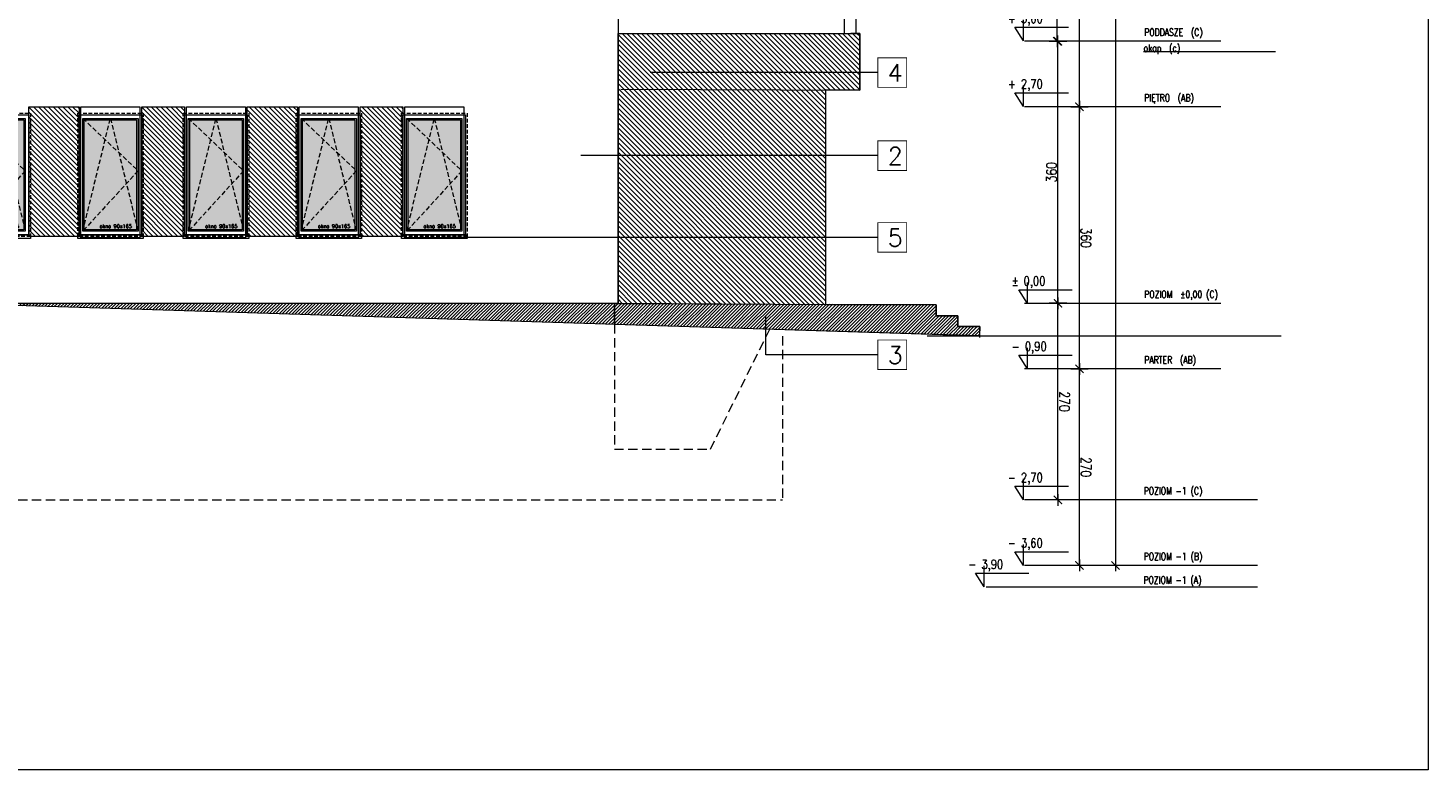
# Model space of a CAD drawing. Header units: millimetres. Extents: x -82287 to 177822, y -399756 to 0.
# Tile 13 of 228: x 51430 to 53354, y -238812 to -237793. Entities that reach past the tile are written whole.
import ezdxf
from ezdxf.enums import TextEntityAlignment as Align

# ---------------------------------------------------------------- set-up
doc = ezdxf.new("R2010")
doc.units = ezdxf.units.MM
doc.header["$MEASUREMENT"] = 0
for name, pattern in [('SUŁOSZOWA - PB 21 03$0$CACHE', [9.525, 6.35, -3.175]), ('SUŁOSZOWA - PB 21 03$0$CARKOVANA', [7.5, 5, -2.5]), ('SUŁOSZOWA - PB 21 03$0$HIDDEN', [9.525, 6.35, -3.175])]:
    doc.linetypes.add(name, pattern=pattern)
doc.layers.get('DEFPOINTS').update_dxf_attribs({"lineweight": 50})
doc.layers.add('FL_XREF', color=252, linetype='Continuous')
for name, color, linetype, lineweight in [('SUŁOSZOWA - PB 21 03$0$! opisy okien elewacja', 251, 'Continuous', 0), ('SUŁOSZOWA - PB 21 03$0$!! 0_ Istn-okna', 251, 'Continuous', 0), ('SUŁOSZOWA - PB 21 03$0$!! 0_ Istn-sciany', 251, 'Continuous', 0), ('SUŁOSZOWA - PB 21 03$0$!! 0_ WIDOK ELEWACJA', 251, 'Continuous', 0), ('SUŁOSZOWA - PB 21 03$0$!! 0_Istn-cienka', 251, 'Continuous', 0), ('SUŁOSZOWA - PB 21 03$0$!! 0_Istn-drzwi', 251, 'Continuous', 0), ('SUŁOSZOWA - PB 21 03$0$!! 0_Opis_pom', 251, 'Continuous', 0), ('SUŁOSZOWA - PB 21 03$0$!! 1_ELEWACJA KOLOR', 251, 'Continuous', 0), ('SUŁOSZOWA - PB 21 03$0$!! 1_Hatch dach', 251, 'Continuous', 0), ('SUŁOSZOWA - PB 21 03$0$!! 1_OPIS POM NOWE', 251, 'Continuous', 0), ('SUŁOSZOWA - PB 21 03$0$!! 2_ELEWACJA COKÓŁ', 251, 'Continuous', 0), ('SUŁOSZOWA - PB 21 03$0$!! 2_NOWE OKNA WIDOk - remont', 251, 'Continuous', 0), ('SUŁOSZOWA - PB 21 03$0$!! 2_TYNK OBRYS', 251, 'Continuous', 0), ('SUŁOSZOWA - PB 21 03$0$!!_1  OPISY ELEWACJE', 251, 'Continuous', 0), ('SUŁOSZOWA - PB 21 03$0$0-rzedne-blok', 251, 'Continuous', 0)]:
    doc.layers.add(name, color=color, linetype=linetype, lineweight=lineweight)
doc.layers.add('SUŁOSZOWA - PB 21 03$0$ND', color=251, linetype='Continuous', lineweight=0, plot=False)
doc.styles.add('SUŁOSZOWA - PB 21 03$0$ARIAL', font='tahoma.ttf')
doc.styles.add('SUŁOSZOWA - PB 21 03$0$DEUTSCH', font='SIMPLEX8')
doc.styles.add('SUŁOSZOWA - PB 21 03$0$SIMPLEX', font='simplex.shx', dxfattribs={"width": 0.77})
doc.styles.add('SUŁOSZOWA - PB 21 03$0$TXT', font='simplex.shx')
doc.dimstyles.new('SUŁOSZOWA - PB 21 03$0$OL PB 100', dxfattribs={"dimscale": 4, "dimtxt": 3.5, "dimasz": 0.2, "dimexe": 10, "dimexo": 10, "dimgap": 0.5, "dimtad": 1, "dimdec": 1, "dimrnd": 0.5, "dimzin": 9, "dimdsep": 46, "dimtxsty": 'SUŁOSZOWA - PB 21 03$0$SIMPLEX', "dimblk": 'SUŁOSZOWA - PB 21 03$0$thick_MSz', "dimcen": 0.05, "dimdle": 8, "dimse1": 1, "dimse2": 1, "dimclrd": 256, "dimclre": 256, "dimclrt": 3, "dimadec": 1, "dimazin": 2, "dimtfac": 1, "dimtdec": 1, "dimtix": 1, "dimtofl": 0, "dimtmove": 2, "dimatfit": 3, "dimldrblk": 'SUŁOSZOWA - PB 21 03$0$thick_MSz', "dimfxl": 10, "dimfxlon": 1, "dimtolj": 1, "dimlwd": -1, "dimlwe": -1, "dimarcsym": 0})
pattern_1 = [(315, (0, 0), (3.36759605, 3.36759605), [])]

# ---------------------------------------------------------------- blocks, each defined once
blk = doc.blocks.new('SUŁOSZOWA - PB 21 03$0$thick_MSz')
for p, q in [((-10, 0), (10, 0)), ((0, 15), (0, -15))]:
    blk.add_line(p, q)
at = {"const_width": 2, "elevation": 2}
blk.add_lwpolyline([(-7.1, -7.1), (7.1, 7.1)], dxfattribs=at)
blk = doc.blocks.new('*D72')
at = {"layer": 'DEFPOINTS', "color": 0, "ltscale": 100, "transparency": 16777216}
for p in [(15576.3, 8739.9), (15576.3, 8648.5), (15846.3, 8648.5)]:
    blk.add_point(p, dxfattribs=at)
at = {"layer": 'SUŁOSZOWA - PB 21 03$0$ND', "ltscale": 100, "transparency": 16777216}
blk.add_line((15845.5, 8739.9), (15577.1, 8739.9), dxfattribs=at)
at = {"layer": 'SUŁOSZOWA - PB 21 03$0$ND', "ltscale": 100, "transparency": 16777216, "xscale": 0.8, "yscale": 0.8, "zscale": 0.8}
for p, rotation in [((15576.3, 8739.9), 180.0000000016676), ((15846.3, 8739.9), 1.667546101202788e-09)]:
    blk.add_blockref('SUŁOSZOWA - PB 21 03$0$thick_MSz', p, dxfattribs=dict(at, rotation=rotation))
at = {"layer": 'SUŁOSZOWA - PB 21 03$0$ND', "color": 3, "ltscale": 100, "transparency": 16777216, "insert": (15711.3, 8748.9), "char_height": 14, "attachment_point": 5, "rotation": 0, "style": 'SUŁOSZOWA - PB 21 03$0$SIMPLEX'}
blk.add_mtext('\\A1;270', dxfattribs=at)
blk = doc.blocks.new('SUŁOSZOWA - PB 21 03$0$D_kota')
for p, q in [((8.7, 0), (8.7, 23)), ((-0.8, 15), (8.7, 15)), ((8.7, 0), (-0.8, 15))]:
    blk.add_line(p, q)
blk.add_lwpolyline([(-0.8, 15), (57.9, 15)])
at = {"style": 'SUŁOSZOWA - PB 21 03$0$DEUTSCH', "width": 0.8}
blk.add_attdef('POZ.ARCH', (7.3, 19.7), '', height=10, dxfattribs=at)
blk = doc.blocks.new('*D73')
at = {"layer": 'DEFPOINTS', "color": 0, "ltscale": 100, "transparency": 16777216}
for p in [(15846.3, 8789.5), (14272.3, 8752.2), (15846.3, 8606.6)]:
    blk.add_point(p, dxfattribs=at)
at = {"layer": 'SUŁOSZOWA - PB 21 03$0$ND', "ltscale": 100, "transparency": 16777216}
blk.add_line((14273.1, 8789.5), (15845.5, 8789.5), dxfattribs=at)
at = {"layer": 'SUŁOSZOWA - PB 21 03$0$ND', "ltscale": 100, "transparency": 16777216, "xscale": 0.8, "yscale": 0.8, "zscale": 0.8}
for p, rotation in [((14272.3, 8789.5), 180.0000000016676), ((15846.3, 8789.5), 1.667517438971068e-09)]:
    blk.add_blockref('SUŁOSZOWA - PB 21 03$0$thick_MSz', p, dxfattribs=dict(at, rotation=rotation))
at = {"layer": 'SUŁOSZOWA - PB 21 03$0$ND', "color": 3, "ltscale": 100, "transparency": 16777216, "insert": (15065.7, 8799.5), "char_height": 14, "attachment_point": 5, "rotation": 0, "style": 'SUŁOSZOWA - PB 21 03$0$SIMPLEX'}
blk.add_mtext('\\A1;1574', dxfattribs=at)
blk = doc.blocks.new('*D74')
at = {"layer": 'DEFPOINTS', "color": 0, "ltscale": 100, "transparency": 16777216}
for p in [(15216.3, 8739.9), (15216.3, 8648.5), (15576.3, 8648.5)]:
    blk.add_point(p, dxfattribs=at)
at = {"layer": 'SUŁOSZOWA - PB 21 03$0$ND', "ltscale": 100, "transparency": 16777216}
blk.add_line((15575.5, 8739.9), (15217.1, 8739.9), dxfattribs=at)
at = {"layer": 'SUŁOSZOWA - PB 21 03$0$ND', "ltscale": 100, "transparency": 16777216, "xscale": 0.8, "yscale": 0.8, "zscale": 0.8}
for p, rotation in [((15216.3, 8739.9), 180.0000000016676), ((15576.3, 8739.9), 1.667546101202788e-09)]:
    blk.add_blockref('SUŁOSZOWA - PB 21 03$0$thick_MSz', p, dxfattribs=dict(at, rotation=rotation))
at = {"layer": 'SUŁOSZOWA - PB 21 03$0$ND', "color": 3, "ltscale": 100, "transparency": 16777216, "insert": (15396.3, 8748.9), "char_height": 14, "attachment_point": 5, "rotation": 0, "style": 'SUŁOSZOWA - PB 21 03$0$SIMPLEX'}
blk.add_mtext('\\A1;360', dxfattribs=at)
blk = doc.blocks.new('*D75')
at = {"layer": 'DEFPOINTS', "color": 0, "ltscale": 100, "transparency": 16777216}
for p in [(14862.3, 8739.9), (14862.3, 8648.6), (15216.3, 8648.5)]:
    blk.add_point(p, dxfattribs=at)
at = {"layer": 'SUŁOSZOWA - PB 21 03$0$ND', "ltscale": 100, "transparency": 16777216}
blk.add_line((15215.5, 8739.9), (14863.1, 8739.9), dxfattribs=at)
at = {"layer": 'SUŁOSZOWA - PB 21 03$0$ND', "ltscale": 100, "transparency": 16777216, "xscale": 0.8, "yscale": 0.8, "zscale": 0.8}
for p, rotation in [((14862.3, 8739.9), 180.0000000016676), ((15216.3, 8739.9), 1.667546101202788e-09)]:
    blk.add_blockref('SUŁOSZOWA - PB 21 03$0$thick_MSz', p, dxfattribs=dict(at, rotation=rotation))
at = {"layer": 'SUŁOSZOWA - PB 21 03$0$ND', "color": 3, "ltscale": 100, "transparency": 16777216, "insert": (15039.3, 8748.9), "char_height": 14, "attachment_point": 5, "rotation": 0, "style": 'SUŁOSZOWA - PB 21 03$0$SIMPLEX'}
blk.add_mtext('\\A1;354', dxfattribs=at)
blk = doc.blocks.new('*D76')
at = {"layer": 'DEFPOINTS', "color": 0, "ltscale": 100, "transparency": 16777216}
for p in [(14272.3, 8739.9), (14272.3, 8693), (14862.3, 8648.6)]:
    blk.add_point(p, dxfattribs=at)
at = {"layer": 'SUŁOSZOWA - PB 21 03$0$ND', "ltscale": 100, "transparency": 16777216}
blk.add_line((14861.5, 8739.9), (14273.1, 8739.9), dxfattribs=at)
at = {"layer": 'SUŁOSZOWA - PB 21 03$0$ND', "ltscale": 100, "transparency": 16777216, "xscale": 0.8, "yscale": 0.8, "zscale": 0.8}
for p, rotation in [((14272.3, 8739.9), 180.0000000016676), ((14862.3, 8739.9), 1.667546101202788e-09)]:
    blk.add_blockref('SUŁOSZOWA - PB 21 03$0$thick_MSz', p, dxfattribs=dict(at, rotation=rotation))
at = {"layer": 'SUŁOSZOWA - PB 21 03$0$ND', "color": 3, "ltscale": 100, "transparency": 16777216, "insert": (14567.3, 8748.9), "char_height": 14, "attachment_point": 5, "rotation": 0, "style": 'SUŁOSZOWA - PB 21 03$0$SIMPLEX'}
blk.add_mtext('\\A1;590', dxfattribs=at)
blk = doc.blocks.new('*D77')
at = {"layer": 'DEFPOINTS', "color": 0, "ltscale": 100, "transparency": 16777216}
for p in [(15486.3, 8710.4), (15486.3, 8648.5), (15756.3, 8648.5)]:
    blk.add_point(p, dxfattribs=at)
at = {"layer": 'SUŁOSZOWA - PB 21 03$0$ND', "ltscale": 100, "transparency": 16777216}
blk.add_line((15755.5, 8710.4), (15487.1, 8710.4), dxfattribs=at)
at = {"layer": 'SUŁOSZOWA - PB 21 03$0$ND', "ltscale": 100, "transparency": 16777216, "xscale": 0.8, "yscale": 0.8, "zscale": 0.8}
for p, rotation in [((15486.3, 8710.4), 180.0000000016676), ((15756.3, 8710.4), 1.667546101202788e-09)]:
    blk.add_blockref('SUŁOSZOWA - PB 21 03$0$thick_MSz', p, dxfattribs=dict(at, rotation=rotation))
at = {"layer": 'SUŁOSZOWA - PB 21 03$0$ND', "color": 3, "ltscale": 100, "transparency": 16777216, "insert": (15621.3, 8719.4), "char_height": 14, "attachment_point": 5, "rotation": 0, "style": 'SUŁOSZOWA - PB 21 03$0$SIMPLEX'}
blk.add_mtext('\\A1;270', dxfattribs=at)
blk = doc.blocks.new('*D78')
at = {"layer": 'DEFPOINTS', "color": 0, "ltscale": 100, "transparency": 16777216}
for p in [(15126.3, 8710.4), (15126.3, 8648.5), (15486.3, 8648.5)]:
    blk.add_point(p, dxfattribs=at)
at = {"layer": 'SUŁOSZOWA - PB 21 03$0$ND', "ltscale": 100, "transparency": 16777216}
blk.add_line((15485.5, 8710.4), (15127.1, 8710.4), dxfattribs=at)
at = {"layer": 'SUŁOSZOWA - PB 21 03$0$ND', "ltscale": 100, "transparency": 16777216, "xscale": 0.8, "yscale": 0.8, "zscale": 0.8, "rotation": 180}
blk.add_blockref('SUŁOSZOWA - PB 21 03$0$thick_MSz', (15126.3, 8710.4), dxfattribs=at)
at = {"layer": 'SUŁOSZOWA - PB 21 03$0$ND', "ltscale": 100, "transparency": 16777216, "xscale": 0.8, "yscale": 0.8, "zscale": 0.8}
blk.add_blockref('SUŁOSZOWA - PB 21 03$0$thick_MSz', (15486.3, 8710.4), dxfattribs=at)
at = {"layer": 'SUŁOSZOWA - PB 21 03$0$ND', "color": 3, "ltscale": 100, "transparency": 16777216, "insert": (15306.3, 8701.4), "char_height": 14, "attachment_point": 5, "rotation": 180, "style": 'SUŁOSZOWA - PB 21 03$0$SIMPLEX'}
blk.add_mtext('\\A1;360', dxfattribs=at)
blk = doc.blocks.new('*D79')
at = {"layer": 'DEFPOINTS', "color": 0, "ltscale": 100, "transparency": 16777216}
for p in [(14772.3, 8709.4), (14772.3, 8648.5), (15126.3, 8648.5)]:
    blk.add_point(p, dxfattribs=at)
at = {"layer": 'SUŁOSZOWA - PB 21 03$0$ND', "ltscale": 100, "transparency": 16777216}
blk.add_line((15125.5, 8709.4), (14773.1, 8709.4), dxfattribs=at)
at = {"layer": 'SUŁOSZOWA - PB 21 03$0$ND', "ltscale": 100, "transparency": 16777216, "xscale": 0.8, "yscale": 0.8, "zscale": 0.8, "rotation": 180}
blk.add_blockref('SUŁOSZOWA - PB 21 03$0$thick_MSz', (14772.3, 8709.4), dxfattribs=at)
at = {"layer": 'SUŁOSZOWA - PB 21 03$0$ND', "ltscale": 100, "transparency": 16777216, "xscale": 0.8, "yscale": 0.8, "zscale": 0.8}
blk.add_blockref('SUŁOSZOWA - PB 21 03$0$thick_MSz', (15126.3, 8709.4), dxfattribs=at)
at = {"layer": 'SUŁOSZOWA - PB 21 03$0$ND', "color": 3, "ltscale": 100, "transparency": 16777216, "insert": (14949.3, 8700.4), "char_height": 14, "attachment_point": 5, "rotation": 180, "style": 'SUŁOSZOWA - PB 21 03$0$SIMPLEX'}
blk.add_mtext('\\A1;354', dxfattribs=at)
blk = doc.blocks.new('*D80')
at = {"layer": 'DEFPOINTS', "color": 0, "ltscale": 100, "transparency": 16777216}
for p in [(14479.8, 8709.4), (14479.8, 8593.5), (14772.3, 8593.5)]:
    blk.add_point(p, dxfattribs=at)
at = {"layer": 'SUŁOSZOWA - PB 21 03$0$ND', "ltscale": 100, "transparency": 16777216}
blk.add_line((14771.5, 8709.4), (14480.6, 8709.4), dxfattribs=at)
at = {"layer": 'SUŁOSZOWA - PB 21 03$0$ND', "ltscale": 100, "transparency": 16777216, "xscale": 0.8, "yscale": 0.8, "zscale": 0.8, "rotation": 180}
blk.add_blockref('SUŁOSZOWA - PB 21 03$0$thick_MSz', (14479.8, 8709.4), dxfattribs=at)
at = {"layer": 'SUŁOSZOWA - PB 21 03$0$ND', "ltscale": 100, "transparency": 16777216, "xscale": 0.8, "yscale": 0.8, "zscale": 0.8}
blk.add_blockref('SUŁOSZOWA - PB 21 03$0$thick_MSz', (14772.3, 8709.4), dxfattribs=at)
at = {"layer": 'SUŁOSZOWA - PB 21 03$0$ND', "color": 3, "ltscale": 100, "transparency": 16777216, "insert": (14626.1, 8718.4), "char_height": 14, "attachment_point": 5, "style": 'SUŁOSZOWA - PB 21 03$0$SIMPLEX'}
blk.add_mtext('\\A1;292.5', dxfattribs=at)
blk = doc.blocks.new('SUŁOSZOWA - PB 21 03$0$okno 90x180')
at = {"layer": 'SUŁOSZOWA - PB 21 03$0$!! 1_Hatch dach', "true_color": 0x575757}
h = blk.add_hatch(dxfattribs=at)
h.set_pattern_fill('DOTS', color=251)
h.set_pattern_definition([(0, (-9632.3096, -11392.1331), (0.79375, 1.5875), [0, -1.5875])])
h.paths.add_polyline_path([(9, -20), (81, -20), (81, -171), (9, -171)])
at = {"layer": 'SUŁOSZOWA - PB 21 03$0$!! 0_ Istn-okna', "linetype": 'SUŁOSZOWA - PB 21 03$0$CARKOVANA', "lineweight": 5}
blk.add_lwpolyline([(0, -11), (90, -11), (90, -180), (0, -180)], close=True, dxfattribs=at)
at = {"layer": 'SUŁOSZOWA - PB 21 03$0$!! 0_ Istn-okna'}
for points in [[(2, -13), (88, -13), (88, -178), (2, -178)], [(7, -18), (83, -18), (83, -173), (7, -173)], [(9, -20), (81, -20), (81, -171), (9, -171)], [(0, -178), (90, -178), (90, -183), (0, -183)]]:
    blk.add_lwpolyline(points, close=True, dxfattribs=at)
at = {"layer": 'SUŁOSZOWA - PB 21 03$0$!! 1_Hatch dach', "color": 251, "linetype": 'SUŁOSZOWA - PB 21 03$0$CACHE', "true_color": 0x575757}
for points in [[(7, -173), (45, -18), (83, -173)], [(7, -18), (83, -90), (7, -173)]]:
    blk.add_lwpolyline(points, dxfattribs=at)
at = {"insert": (30.1, -163.6), "char_height": 5, "attachment_point": 1, "style": 'SUŁOSZOWA - PB 21 03$0$TXT'}
blk.add_mtext_dynamic_manual_height_columns('okno 90x165', width=52.63, gutter_width=75, heights=[0], dxfattribs=at)
blk = doc.blocks.new('SUŁOSZOWA - PB 21 03$0$POZIOMY BLOK')
for p, q in [((14909.91, 9009.49), (14909.91, 8828.06)), ((15140.67, 9009.49), (15140.67, 8828.06)), ((15756.32, 8984.49), (15756.32, 8664.25)), ((15846.32, 8984.49), (15846.32, 8664.25)), ((15876.32, 8984.49), (15876.32, 8664.25)), ((14272.32, 8962.8), (14272.32, 8693.05)), ((14479.8, 8962.8), (14479.8, 8693.05)), ((14772.32, 8962.8), (14772.32, 8693.05)), ((14862.32, 8962.8), (14862.32, 8693.05)), ((15126.32, 8934), (15126.32, 8664.25)), ((15216.32, 8934), (15216.32, 8664.25)), ((15486.32, 8934), (15486.32, 8664.25)), ((15576.32, 8934), (15576.32, 8664.25)), ((15876.32, 8682.25), (15876.32, 8611.49))]:
    blk.add_line(p, q)
at = {"layer": 'SUŁOSZOWA - PB 21 03$0$0-rzedne-blok'}
ref = blk.add_blockref('SUŁOSZOWA - PB 21 03$0$D_kota', (14272.32, 8647.32), dxfattribs=dict(at, xscale=1.250000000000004, yscale=1.250000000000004, zscale=1.250000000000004, rotation=90))
ref.add_attrib('POZ.ARCH', '+ 12,50', (14247.74, 8636.49), dxfattribs={"layer": '0', "height": 12.5, "rotation": 90, "style": 'SUŁOSZOWA - PB 21 03$0$DEUTSCH', "width": 0.8})
ref = blk.add_blockref('SUŁOSZOWA - PB 21 03$0$D_kota', (14479.8, 8647.32), dxfattribs=dict(at, xscale=1.250000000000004, yscale=1.250000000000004, zscale=1.250000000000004, rotation=90))
ref.add_attrib('POZ.ARCH', '+ 10.59', (14455.22, 8636.49), dxfattribs={"layer": '0', "height": 12.5, "rotation": 90, "style": 'SUŁOSZOWA - PB 21 03$0$DEUTSCH', "width": 0.8})
ref = blk.add_blockref('SUŁOSZOWA - PB 21 03$0$D_kota', (14772.32, 8642.51), dxfattribs=dict(at, xscale=1.250000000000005, yscale=1.250000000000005, zscale=1.250000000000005, rotation=90))
ref.add_attrib('POZ.ARCH', '+7,14', (14747.74, 8631.68), dxfattribs={"layer": '0', "height": 12.5, "rotation": 90, "style": 'SUŁOSZOWA - PB 21 03$0$DEUTSCH', "width": 0.8})
ref = blk.add_blockref('SUŁOSZOWA - PB 21 03$0$D_kota', (14862.32, 8642.51), dxfattribs=dict(at, xscale=1.250000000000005, yscale=1.250000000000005, zscale=1.250000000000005, rotation=90))
ref.add_attrib('POZ.ARCH', '+6,24', (14837.74, 8631.68), dxfattribs={"layer": '0', "height": 12.5, "rotation": 90, "style": 'SUŁOSZOWA - PB 21 03$0$DEUTSCH', "width": 0.8})
ref = blk.add_blockref('SUŁOSZOWA - PB 21 03$0$D_kota', (15125.85, 8652.26), dxfattribs=dict(at, xscale=1.250000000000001, yscale=1.250000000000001, zscale=1.250000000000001, rotation=89.99999992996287))
ref.add_attrib('POZ.ARCH', '+ 3,60', (15101.27, 8641.44), dxfattribs={"layer": '0', "height": 12.5, "rotation": 90, "style": 'SUŁOSZOWA - PB 21 03$0$DEUTSCH', "width": 0.8})
ref = blk.add_blockref('SUŁOSZOWA - PB 21 03$0$D_kota', (15215.85, 8652.26), dxfattribs=dict(at, xscale=1.250000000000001, yscale=1.250000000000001, zscale=1.250000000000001, rotation=89.99999992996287))
ref.add_attrib('POZ.ARCH', '+ 2,70', (15191.27, 8641.44), dxfattribs={"layer": '0', "height": 12.5, "rotation": 90, "style": 'SUŁOSZOWA - PB 21 03$0$DEUTSCH', "width": 0.8})
ref = blk.add_blockref('SUŁOSZOWA - PB 21 03$0$D_kota', (15486.32, 8657.67), dxfattribs=dict(at, xscale=1.250000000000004, yscale=1.250000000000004, zscale=1.250000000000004, rotation=90))
ref.add_attrib('POZ.ARCH', '%%p 0,00  ', (15461.74, 8646.85), dxfattribs={"layer": '0', "height": 12.5, "rotation": 90, "style": 'SUŁOSZOWA - PB 21 03$0$DEUTSCH', "width": 0.8})
ref = blk.add_blockref('SUŁOSZOWA - PB 21 03$0$D_kota', (15576.32, 8657.67), dxfattribs=dict(at, xscale=1.250000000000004, yscale=1.250000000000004, zscale=1.250000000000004, rotation=90))
ref.add_attrib('POZ.ARCH', '- 0,90  ', (15551.74, 8646.85), dxfattribs={"layer": '0', "height": 12.5, "rotation": 90, "style": 'SUŁOSZOWA - PB 21 03$0$DEUTSCH', "width": 0.8})
ref = blk.add_blockref('SUŁOSZOWA - PB 21 03$0$D_kota', (15756.32, 8652.26), dxfattribs=dict(at, xscale=1.250000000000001, yscale=1.250000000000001, zscale=1.250000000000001, rotation=89.99999992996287))
ref.add_attrib('POZ.ARCH', '- 2,70', (15731.74, 8641.44), dxfattribs={"layer": '0', "height": 12.5, "rotation": 90, "style": 'SUŁOSZOWA - PB 21 03$0$DEUTSCH', "width": 0.8})
ref = blk.add_blockref('SUŁOSZOWA - PB 21 03$0$D_kota', (15846.32, 8652.26), dxfattribs=dict(at, xscale=1.250000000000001, yscale=1.250000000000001, zscale=1.250000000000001, rotation=89.99999992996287))
ref.add_attrib('POZ.ARCH', '- 3,60', (15821.74, 8641.44), dxfattribs={"layer": '0', "height": 12.5, "rotation": 90, "style": 'SUŁOSZOWA - PB 21 03$0$DEUTSCH', "width": 0.8})
ref = blk.add_blockref('SUŁOSZOWA - PB 21 03$0$D_kota', (15875.5, 8597.99), dxfattribs=dict(at, xscale=1.250000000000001, yscale=1.250000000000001, zscale=1.250000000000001, rotation=89.99999992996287))
ref.add_attrib('POZ.ARCH', '- 3,90', (15850.92, 8587.16), dxfattribs={"layer": '0', "height": 12.5, "rotation": 90, "style": 'SUŁOSZOWA - PB 21 03$0$DEUTSCH', "width": 0.8})
at = {"style": 'SUŁOSZOWA - PB 21 03$0$SIMPLEX', "width": 0.77}
for s, p in [('POZIOM kalnicy (AB)', (14266.63, 8829.03, -0.04)), ('PODDASZE TECH.  (C)', (14766.35, 8829.03, -0.04)), ('POZIOM kalnicy (C)', (14474.11, 8829.03, -0.04)), ('PODDASZE  (AB)', (14856.35, 8829.03, -0.04)), ('POZIOM  %%P0,00 (C)', (15478.99, 8829.03, -0.04)), ('PODDASZE  (C)', (15118.99, 8829.03, -0.04)), ('PIĘTRO  (AB)', (15208.99, 8829.03, -0.04)), ('PARTER  (AB)', (15568.99, 8829.03, -0.04)), ('POZIOM -1 (C)', (15748.99, 8828.23, -0.04)), ('POZIOM -1 (B)', (15838.99, 8828.23, -0.04)), ('POZIOM -1 (A)', (15871.38, 8827.97, -0.04)), ('okap  (AB)', (14909.91, 8828.06)), ('okap  (c)', (15140.67, 8828.06))]:
    blk.add_text(s, height=10, rotation=90, dxfattribs=at).set_placement(p)
at = {"layer": 'SUŁOSZOWA - PB 21 03$0$ND', "ltscale": 100}
dim = blk.add_linear_dim(base=(15846.32, 8789.48), p1=(14272.32, 8752.23), p2=(15846.32, 8606.6), angle=180, dimstyle='SUŁOSZOWA - PB 21 03$0$OL PB 100', dxfattribs=at)
dim.commit()
dim.dimension.update_dxf_attribs({"geometry": '*D73', "text_midpoint": (15065.71, 8799.48), "dimtype": 160})
for base, p1, p2, picture, middle in [((14272.32, 8739.89), (14862.32, 8648.65), (14272.32, 8693.05), '*D76', (14567.32, 8748.89)), ((14862.32, 8739.89), (15216.32, 8648.52), (14862.32, 8648.65), '*D75', (15039.32, 8748.89)), ((15216.32, 8739.89), (15576.32, 8648.52), (15216.32, 8648.52), '*D74', (15396.32, 8748.89)), ((15576.32, 8739.89), (15846.32, 8648.52), (15576.32, 8648.52), '*D72', (15711.32, 8748.89)), ((14772.32, 8709.43), (15126.32, 8648.52), (14772.32, 8648.52), '*D79', (14949.32, 8700.43)), ((15126.32, 8710.39), (15486.32, 8648.52), (15126.32, 8648.52), '*D78', (15306.32, 8701.39)), ((15486.32, 8710.39), (15756.32, 8648.52), (15486.32, 8648.52), '*D77', (15621.32, 8719.39))]:
    dim = blk.add_linear_dim(base=base, p1=p1, p2=p2, angle=180, dimstyle='SUŁOSZOWA - PB 21 03$0$OL PB 100', dxfattribs=at)
    dim.commit()
    dim.dimension.update_dxf_attribs({"geometry": picture, "text_midpoint": middle})
dim = blk.add_linear_dim(base=(14479.8, 8709.43), p1=(14772.32, 8593.49), p2=(14479.8, 8593.49), dimstyle='SUŁOSZOWA - PB 21 03$0$OL PB 100', dxfattribs=at)
dim.commit()
dim.dimension.update_dxf_attribs({"geometry": '*D80', "text_midpoint": (14626.06, 8718.43)})
blk = doc.blocks.new('SUŁOSZOWA - PB 21 03')
at = {"layer": 'SUŁOSZOWA - PB 21 03$0$!! 1_ELEWACJA KOLOR', "true_color": 0xa78758}
h = blk.add_hatch(dxfattribs=at)
h.set_pattern_fill('ANSI31', color=45, scale=1.5, angle=-90)
h.set_pattern_definition(pattern_1)
h.paths.add_polyline_path([(52178.55389, -237853.76328), (52510.59934, -237853.76328), (52510.59934, -237931.26328), (52463.55389, -237931.07312), (52463.55389, -238226.26576), (52178.55389, -238224.26576)])
h = blk.add_hatch(dxfattribs=at)
h.set_pattern_fill('ANSI31', color=45, scale=1.5, angle=-90)
h.set_pattern_definition(pattern_1)
h.paths.add_polyline_path([(51369.05389, -237954.26576), (51438.05389, -237954.26576), (51438.05389, -238132.26576), (51369.05389, -238132.26576)])
h = blk.add_hatch(dxfattribs=at)
h.set_pattern_fill('ANSI31', color=45, scale=1.5, angle=-90)
h.set_pattern_definition(pattern_1)
h.paths.add_polyline_path([(51524.05389, -237954.26576), (51583.05389, -237954.26576), (51583.05389, -238132.26576), (51524.05389, -238132.26576)])
h = blk.add_hatch(dxfattribs=at)
h.set_pattern_fill('ANSI31', color=45, scale=1.5, angle=-90)
h.set_pattern_definition(pattern_1)
h.paths.add_polyline_path([(51669.05389, -237954.26576), (51738.05389, -237954.26576), (51738.05389, -238132.26576), (51669.05389, -238132.26576)])
h = blk.add_hatch(dxfattribs=at)
h.set_pattern_fill('ANSI31', color=45, scale=1.5, angle=-90)
h.set_pattern_definition(pattern_1)
h.paths.add_polyline_path([(51824.05389, -237954.26576), (51883.05389, -237954.26576), (51883.05389, -238132.26576), (51824.05389, -238132.26576)])
at = {"layer": 'SUŁOSZOWA - PB 21 03$0$!! 2_ELEWACJA COKÓŁ'}
h = blk.add_hatch(dxfattribs=at)
h.set_pattern_fill('ANSI31', color=250)
h.set_pattern_definition([(45, (-1039.1575, -35668.7665), (-2.24506403, 2.24506403), [])])
h.paths.add_polyline_path([(52173.55389, -238224.26576), (51271.55389, -238224.26576), (51271.55389, -238224.51186), (52173.55389, -238253.12418)])
h = blk.add_hatch(dxfattribs=at)
h.set_pattern_fill('ANSI31', color=250)
h.set_pattern_definition([(45, (0, 0), (-2.24506403, 2.24506403), [])])
h.paths.add_polyline_path([(52173.55389, -238253.12418), (52173.55389, -238224.26576), (52615.55389, -238226.26576), (52615.55389, -238241.26576), (52645.55389, -238241.26576), (52645.55389, -238256.26576), (52675.55389, -238256.26576), (52675.14883, -238269.03526)])
at = {"layer": 'SUŁOSZOWA - PB 21 03$0$! opisy okien elewacja'}
blk.add_lwpolyline([(47641.40114, -236737.82104), (53291.56291, -236737.82104), (53291.56291, -238865.24478), (47641.40114, -238865.24478)], close=True, dxfattribs=at)
at = {"layer": 'SUŁOSZOWA - PB 21 03$0$!! 0_ Istn-sciany'}
for points in [[(52510.59934, -237911.26307), (52510.68953, -237911.26348)], [(52510.59934, -237919.26318), (52510.64785, -237919.26338)], [(52682.41514, -238269.26576), (51263.79536, -238224.26576)], [(53089.85042, -238269.26576), (52603.33167, -238269.26576)]]:
    blk.add_lwpolyline(points, dxfattribs=at)
at = {"layer": 'SUŁOSZOWA - PB 21 03$0$!! 0_ WIDOK ELEWACJA'}
for points in [[(52489.59934, -237853.76328), (52489.59934, -237536.26328)], [(52505.59934, -237853.76328), (52505.59934, -237536.26328)], [(52178.55389, -237803.95552), (52178.55389, -238224.26576)], [(52182.59934, -237853.76328), (52510.59934, -237853.76328)], [(52291.8208, -237865.00048), (52290.98588, -237864.26576)], [(52510.59934, -237931.26328), (52510.59934, -237853.76328), (52498.59934, -237853.76328)], [(52182.59934, -237929.93754), (52510.59934, -237931.26328)], [(52463.55389, -237931.07312), (52463.55389, -238226.26576)], [(52178.55389, -238224.26576), (51265.28954, -238224.26576)], [(52173.55389, -238224.26576), (52173.55389, -238253.12418)], [(52675.55389, -238271.26576), (52675.55389, -238256.26576), (52645.55389, -238256.26576), (52645.55389, -238241.26576), (52615.55389, -238241.26576), (52615.55389, -238226.26576), (52463.55389, -238226.26576)]]:
    blk.add_lwpolyline(points, dxfattribs=at)
for points in [[(51440.55389, -237954.26576), (51521.55389, -237954.26576), (51521.55389, -238134.26576), (51440.55389, -238134.26576)], [(51585.55389, -237954.26576), (51666.55389, -237954.26576), (51666.55389, -238134.26576), (51585.55389, -238134.26576)], [(51740.55389, -237954.26576), (51821.55389, -237954.26576), (51821.55389, -238134.26576), (51740.55389, -238134.26576)], [(51885.55389, -237954.26576), (51966.55389, -237954.26576), (51966.55389, -238134.26576), (51885.55389, -238134.26576)]]:
    blk.add_lwpolyline(points, close=True, dxfattribs=at)
at = {"layer": 'SUŁOSZOWA - PB 21 03$0$!! 0_Istn-cienka', "linetype": 'SUŁOSZOWA - PB 21 03$0$HIDDEN', "ltscale": 2}
for points in [[(52173.55389, -238253.12418), (52173.55389, -238424.60298), (52305.58564, -238424.60298), (52386.95353, -238259.89343)], [(52404.55389, -238269.26576), (52404.55389, -238494.26576)], [(50344.55389, -238494.26576), (52404.55389, -238494.26576)]]:
    blk.add_lwpolyline(points, dxfattribs=at)
at = {"layer": 'SUŁOSZOWA - PB 21 03$0$!! 0_Istn-drzwi'}
blk.add_lwpolyline([(52173.55389, -238253.12418), (52173.55389, -238224.26576), (52615.55389, -238226.26576), (52615.55389, -238241.26576), (52645.55389, -238241.26576), (52645.55389, -238256.26576), (52675.55389, -238256.26576), (52675.14883, -238269.03526)], close=True, dxfattribs=at)
at = {"layer": 'SUŁOSZOWA - PB 21 03$0$!! 2_TYNK OBRYS'}
for points in [[(52178.55389, -237853.76328), (52510.59934, -237853.76328), (52510.59934, -237931.26328), (52463.55389, -237931.07312), (52463.55389, -238226.26576), (52178.55389, -238224.26576)], [(51369.05389, -237954.26576), (51438.05389, -237954.26576), (51438.05389, -238132.26576), (51369.05389, -238132.26576)], [(51524.05389, -237954.26576), (51583.05389, -237954.26576), (51583.05389, -238132.26576), (51524.05389, -238132.26576)], [(51669.05389, -237954.26576), (51738.05389, -237954.26576), (51738.05389, -238132.26576), (51669.05389, -238132.26576)], [(51824.05389, -237954.26576), (51883.05389, -237954.26576), (51883.05389, -238132.26576), (51824.05389, -238132.26576)]]:
    blk.add_lwpolyline(points, close=True, dxfattribs=at)
at = {"layer": 'SUŁOSZOWA - PB 21 03$0$!!_1  OPISY ELEWACJE', "const_width": 1.2}
for points in [[(52535.42435, -237927.65405), (52535.42435, -237887.10927), (52575.13869, -237887.10927), (52575.13869, -237927.65405)], [(52535.42435, -237927.65405), (52535.42435, -237887.10927), (52575.13869, -237887.10927), (52575.13869, -237927.65405)], [(52535.42435, -238041.68241), (52535.42435, -238001.13763), (52575.13869, -238001.13763), (52575.13869, -238041.68241)], [(52535.42435, -238041.68241), (52535.42435, -238001.13763), (52575.13869, -238001.13763), (52575.13869, -238041.68241)], [(52535.42435, -238154.00435), (52535.42435, -238113.45956), (52575.13869, -238113.45956), (52575.13869, -238154.00435)], [(52535.42435, -238154.00435), (52535.42435, -238113.45956), (52575.13869, -238113.45956), (52575.13869, -238154.00435)], [(52535.42435, -238315.23345), (52535.42435, -238274.68866), (52575.13869, -238274.68866), (52575.13869, -238315.23345)], [(52535.42435, -238315.23345), (52535.42435, -238274.68866), (52575.13869, -238274.68866), (52575.13869, -238315.23345)]]:
    blk.add_lwpolyline(points, close=True, dxfattribs=at)
at = {"layer": 'SUŁOSZOWA - PB 21 03$0$!!_1  OPISY ELEWACJE'}
for points in [[(52535.42435, -237907.38166), (52222.48861, -237907.38166)], [(52535.42435, -238021.41002), (52127.45076, -238021.41002)], [(52535.42435, -238133.73195), (51939.34435, -238133.73195)], [(52381.56245, -238294.96106), (52381.56245, -238241.76749)], [(52535.42435, -238294.96106), (52381.56245, -238294.96106)]]:
    blk.add_lwpolyline(points, dxfattribs=at)
at = {"layer": 'SUŁOSZOWA - PB 21 03$0$!! 0_ Istn-sciany', "rotation": 270}
blk.add_blockref('SUŁOSZOWA - PB 21 03$0$POZIOMY BLOK', (44072.70382, -222737.94325), dxfattribs=at)
at = {"layer": 'SUŁOSZOWA - PB 21 03$0$!! 2_NOWE OKNA WIDOk - remont'}
for p in [(51281.05389, -237952.26576), (51436.05389, -237952.26576), (51581.05389, -237952.26576), (51736.05389, -237952.26576), (51881.05389, -237952.26576)]:
    blk.add_blockref('SUŁOSZOWA - PB 21 03$0$okno 90x180', p, dxfattribs=at)
at = {"layer": 'SUŁOSZOWA - PB 21 03$0$!! 0_Opis_pom', "ltscale": 0.7, "style": 'SUŁOSZOWA - PB 21 03$0$ARIAL'}
for tag, p in [('B0,19', (52679.2094, -194257.55204)), ('B2,12', (73342.49259, -194413.89249)), ('B2,14', (73874.0461, -194402.0887)), ('B1,21', (60405.50261, -194427.18207)), ('B2,11', (73069.01144, -194438.89383)), ('A1,16', (59129.54925, -194448.08429)), ('B1/17', (59524.53699, -194450.37428)), ('B1,19', (59914.81903, -194448.15658)), ('1,22', (60947.33929, -194456.1144)), ('1,23', (61575.22173, -194450.37428)), ('B2,16', (75195.07765, -194441.83446)), ('B0,15', (51514.15008, -194461.8073)), ('B0,18', (52071.43815, -194478.40179)), ('A1,1', (58808.06672, -194460.94161)), ('B1,18', (59715.51745, -194473.87108)), ('B2,17', (75506.7465, -194471.3759)), ('B2,19.1', (76701.67035, -194466.03695)), ('B3,7', (87459.81312, -194465.07097)), ('B3,3', (88235.73906, -194465.79732)), ('B3,8', (90006.66539, -194478.47972)), ('B1,20', (60198.53687, -194490.17374)), ('B2,10', (72728.63362, -194489.37283)), ('B2,15', (74566.38885, -194487.81114)), ('B3,6', (86826.65132, -194483.15512)), ('A0,6', (49094.40602, -194505.72387)), ('A1,6', (58565.96262, -194514.50753)), ('B1,1', (61908.24378, -194515.48656)), ('A2,5', (72452.45009, -194505.90583)), ('B2,13', (73649.91716, -194500.01242)), ('A0,5', (49399.71914, -194533.19455)), ('A0,4', (49692.81919, -194517.93289)), ('A0,3', (49906.53818, -194524.03766)), ('B0,20', (53125.45224, -194527.8835)), ('B0,21', (53847.26622, -194535.08002)), ('B0,22', (54187.56644, -194519.04308)), ('B1,3', (62229.35503, -194604.49851)), ('B2,18', (75922.43604, -194612.23635)), ('B2,19', (77152.69039, -194617.53776)), ('A3,4', (85509.27934, -194642.47136)), ('B0,24B', (54824.42896, -194684.26784)), ('B0,13', (50367.63944, -194706.5583)), ('B0,16', (51457.40872, -194704.43091)), ('B0,17', (51897.58569, -194706.77195)), ('B1,4', (63476.45184, -194691.11207)), ('A2,4', (71695.75649, -194707.44268)), ('A1,5', (58149.22649, -194724.80163)), ('B0,23', (54542.05776, -194742.93939)), ('A1,2', (58744.42262, -194746.622)), ('A2.1', (72371.45884, -194731.56251)), ('B1,2D', (60756.29674, -194750.92727)), ('A1,15', (59129.54925, -194780.73348)), ('A3.1', (86079.08704, -194786.62422)), ('B0,14', (50962.60809, -194789.06568)), ('B1,4', (63483.03852, -194791.04365)), ('A0,2', (49295.91259, -194810.95246)), ('B1,2B', (62374.83512, -194841.86715)), ('B2.7', (74548.27897, -194836.12781)), ('B3,2', (89035.72921, -194837.99287)), ('B0,7', (52851.95551, -194845.56115)), ('B1,2A', (61803.35407, -194869.27513)), ('B0,8', (51561.38742, -194890.27848)), ('A1,3', (58810.05243, -195008.83917)), ('A3.2', (86016.50296, -195004.88875)), ('A0,1', (49914.27925, -195025.82804)), ('A0,10', (49695.87246, -195042.9259)), ('B0,17', (51225.06492, -195049.74007)), ('B0,6', (52110.41055, -195069.39267)), ('B1,8', (61403.63433, -195071.25189)), ('A2.2', (72371.45884, -195070.78713)), ('B2.2', (74976.1855, -195068.47988)), ('A0,7', (49042.50308, -195082.6056)), ('B3,11', (88623.94853, -195099.23575)), ('B3,4', (87612.56208, -195132.78192)), ('B3,5', (86839.47632, -195174.05241)), ('B0,12', (50313.60595, -195207.52936)), ('B0,11', (50726.178, -195219.06638)), ('B3,10', (89778.42161, -195220.68871)), ('B0,24A', (54359.17011, -195245.97867)), ('B1,6', (63686.26823, -195231.3997)), ('B0,10', (51476.34179, -195259.44699)), ('A1,4', (58093.66276, -195250.96213)), ('B3,9', (90479.74099, -195260.18621)), ('A0,11', (49643.96951, -195271.84772)), ('B1,14', (59332.54805, -195280.73534)), ('A0,8', (49042.50308, -195293.21363)), ('B0,9', (51798.4912, -195291.17482)), ('B2,21', (75970.16114, -195290.81005)), ('B0,3', (52068.59538, -195319.60465)), ('B1,13', (60186.62513, -195314.46953)), ('B1,10', (60892.94126, -195319.45825)), ('B1,5', (63419.22943, -195317.21026)), ('A2.3', (71832.37045, -195318.78232)), ('B2,9', (73175.51251, -195317.21162)), ('B2,4', (74493.5947, -195318.7733)), ('B2,3', (74674.2815, -195319.28036)), ('A3,3', (85569.83931, -195318.78232)), ('B1,9', (61058.12383, -195344.48743)), ('B2,8', (73894.209, -195338.18956)), ('B2,20', (77211.021, -195343.82367)), ('B3,1', (88723.65615, -195329.98594)), ('B0,2', (52227.2348, -195357.98297)), ('B2.1', (75304.74121, -195348.36327)), ('B1,2C', (61827.40698, -195369.02625)), ('B1,7', (62134.52151, -195372.05069)), ('A0,9', (49001.50444, -195413.15723)), ('B0,1', (53061.17304, -195403.85659)), ('A0,12', (49689.76592, -195485.50737)), ('B0,4', (52224.78303, -195500.96352)), ('B1,11', (61050.00078, -195512.89565)), ('B2,5', (74686.48999, -195507.24036)), ('B1,12', (60864.00751, -195544.00738)), ('B2,6', (74499.29165, -195549.55175)), ('B0,5', (52066.14362, -195556.83806)), ('C2,2', (74812.78942, -195865.8959)), ('C1,3', (61091.58871, -195973.27844)), ('C0,2A', (52278.30875, -196050.48297)), ('C0,1', (52808.36775, -196132.34208)), ('C1,2', (61690.27405, -196439.72387)), ('C1,1', (62060.59754, -196465.28533)), ('C3,1', (88979.71614, -196545.67785)), ('C0,2B', (53028.88223, -196668.8019)), ('C1,4', (61008.68123, -196686.32122)), ('C2,1', (75334.65984, -196786.2197)), ('C2,3', (74834.65119, -196933.26657)), ('C1,5', (61062.7252, -196991.42453)), ('C1,10', (62127.38542, -196998.81344)), ('C1,9', (62147.33751, -197289.53424)), ('C0,3', (52181.98562, -197341.92176)), ('C1,6', (61131.41824, -197329.69535)), ('D1,1', (73931.12245, -197584.03121)), ('C0,4', (52345.96562, -197596.60561)), ('D0,18', (60296.49264, -197617.95269)), ('C2,4', (75243.70451, -197663.89)), ('D0,7', (59141.53804, -197722.84718)), ('D0,17', (60701.16801, -197741.44864)), ('C1,7', (61222.2575, -197737.18052)), ('D1,4', (73157.19908, -197744.29721)), ('D0,3', (59562.25866, -197751.14316)), ('D1,6', (72757.78643, -197751.22612)), ('D0,6', (58741.71849, -197802.61699)), ('D0,10', (58357.73602, -197820.93991)), ('D,09', (59195.67196, -197881.51243)), ('C0,5', (52269.72696, -197902.4362)), ('C0,6', (52872.93793, -197917.07354)), ('D0,2', (59943.06082, -197917.06725)), ('D0,16', (60721.3534, -197935.2949)), ('D1,3', (73475.28953, -197924.29875)), ('D0,8', (59058.9008, -197963.64925)), ('D0,5', (59448.52586, -197969.8061)), ('C2,5', (74555.08284, -197988.7886)), ('D1,5', (73291.61607, -197999.29956)), ('D0,4', (59655.02693, -198042.2589)), ('D0,15', (60692.12223, -198127.4643)), ('D1,2', (73578.07819, -198172.30068)), ('D0,1', (59931.33074, -198173.12806)), ('D0,11', (58161.27105, -198211.45823)), ('D0,12', (58250.99458, -198537.17631)), ('D0,13', (58250.99458, -198764.99605)), ('D1,7', (71854.87376, -198786.88467)), ('D0,14', (59130.08589, -198795.3373)), ('D1,8', (71715.35366, -199212.44512))]:
    blk.add_attdef(tag, text='', height=11.968, dxfattribs=at).set_placement(p, align=Align.MIDDLE_CENTER)
at = {"layer": 'SUŁOSZOWA - PB 21 03$0$!! 1_OPIS POM NOWE', "style": 'SUŁOSZOWA - PB 21 03$0$ARIAL'}
for tag, p in [('C1.7A', (61271.6179, -197538.30303)), ('C2.5B', (74970.66097, -197546.70728)), ('C2,5C', (74903.71123, -197659.13664)), ('C2.4', (75374.07862, -197726.11453)), ('D1,2B', (74322.25834, -197791.43247)), ('C1.7C', (61260.26049, -197811.38428)), ('C1.8B', (61588.27341, -197817.62151)), ('C1.8A', (61884.42005, -197818.94854)), ('C1.7B', (61322.12354, -197933.89849)), ('C2,5A', (74943.41937, -197993.49482)), ('E1.2', (62164.78326, -198139.98688)), ('E1.5E', (62692.10372, -198153.27854)), ('D1,2C', (73419.9359, -198156.57844)), ('D1,2A', (74280.17915, -198172.30068)), ('E2.9', (75361.45041, -198161.88904)), ('E2.7', (76022.45692, -198162.26272)), ('E3.1', (88990.58975, -198158.87886)), ('E1.5D', (62993.60773, -198185.416)), ('E1.1', (61330.46191, -198191.9806)), ('E1.5C', (63016.9343, -198246.3437)), ('E1.5B', (63264.15117, -198307.8661)), ('E3.2', (88781.41347, -198385.24275)), ('E1.6', (61022.6264, -198421.00827)), ('E2.2', (74782.75417, -198427.85813)), ('E2.8', (75757.29014, -198437.09188)), ('E1.5A', (63049.47589, -198456.39852)), ('E2.6', (76531.8031, -198444.40756)), ('E3.4', (89392.22607, -198450.03942)), ('E1.5F', (62736.15118, -198589.14592)), ('E1.5G', (62892.39981, -198586.12622)), ('E1,4', (61888.25021, -198652.6996)), ('E2.1', (75803.99631, -198697.05773)), ('E1.5L', (63297.7633, -198733.65678)), ('E1.3', (61058.5992, -198806.28147)), ('E1.5H', (62893.53005, -198830.01758)), ('E2,3', (74778.52304, -198843.9541)), ('E3.3', (89150.95684, -198867.32581)), ('E1.5K', (63266.15427, -198904.67789)), ('E1.5I', (62723.74907, -199005.87002)), ('E2.4', (75135.87669, -199083.20857)), ('E2.5', (76615.04061, -199164.91143)), ('E1.5J', (63204.25187, -199215.697))]:
    blk.add_attdef(tag, text='', height=11.968, dxfattribs=at).set_placement(p, align=Align.MIDDLE_CENTER)
at = {"layer": 'SUŁOSZOWA - PB 21 03$0$!!_1  OPISY ELEWACJE', "char_height": 24, "attachment_point": 1, "style": 'SUŁOSZOWA - PB 21 03$0$TXT'}
for s, insert in [('4', (52549.12627, -237895.77789)), ('2', (52549.12627, -238009.80625)), ('5', (52549.12627, -238122.12819)), ('3', (52549.12627, -238283.35729))]:
    blk.add_mtext_dynamic_manual_height_columns(s, width=40.5447886, gutter_width=90, heights=[0], dxfattribs=dict(at, insert=insert))

msp = doc.modelspace()

# ---------------------------------------------------------------- block references
at = {"layer": 'FL_XREF'}
msp.add_blockref('SUŁOSZOWA - PB 21 03', (62.3, 52.9), dxfattribs=at)

doc.saveas('drawing.dxf')
